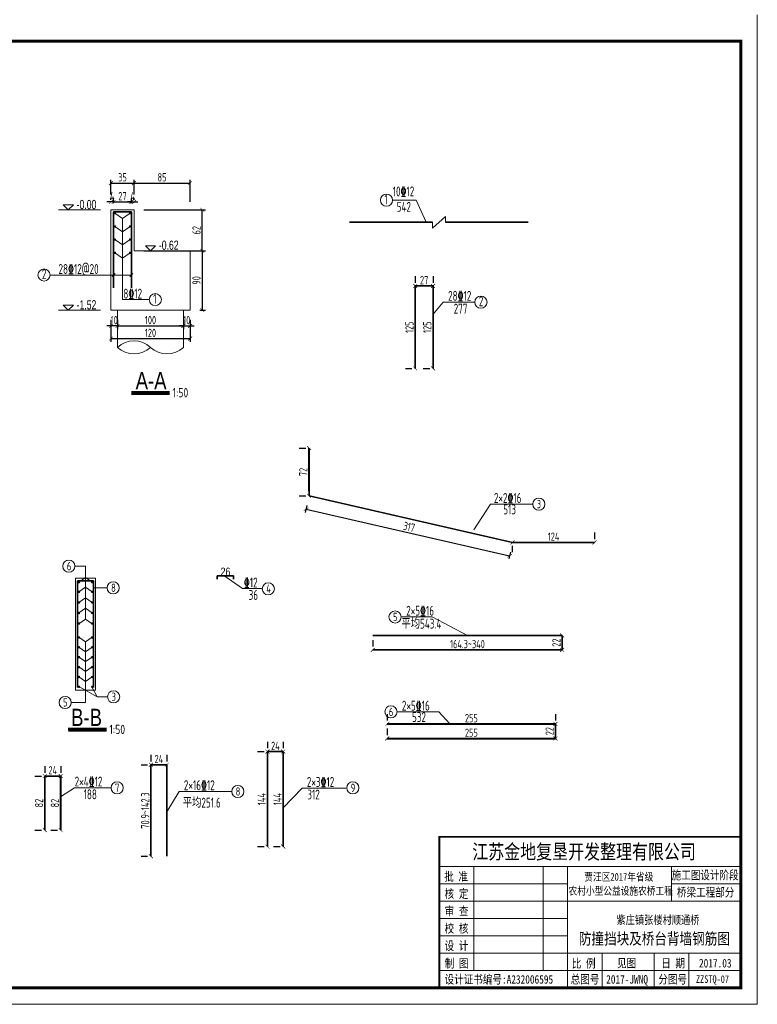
# Model space of a CAD drawing. Header units: inches. Extents: x 112594 to 193184, y 44995 to 116598.
# Tile 87 of 153: x 143729 to 145967, y 91336 to 94322. Entities that reach past the tile are written whole.
import ezdxf

# ---------------------------------------------------------------- set-up
doc = ezdxf.new("R2010")
doc.units = ezdxf.units.IN
doc.header["$MEASUREMENT"] = 0
doc.layers.get('0').update_dxf_attribs({"lineweight": 15})
for name, color, linetype, lineweight in [('0指引线', 4, 'Continuous', 18), ('0文字', 6, 'Continuous', 18), ('0标注', 6, 'Continuous', 18), ('0细实线', 1, 'Continuous', 15), ('0钢筋', 3, 'Continuous', 35), ('BM1', 7, 'Continuous', 15), ('标注', 7, 'Continuous', 18), ('粗线', 1, 'Continuous', 40)]:
    doc.layers.add(name, color=color, linetype=linetype, lineweight=lineweight)
for name, color, linetype in [('1', 7, 'Continuous'), ('TK', 7, 'Continuous'), ('配筋2', 2, 'Continuous')]:
    doc.layers.add(name, color=color, linetype=linetype)
doc.styles.add('hz-e', font='hztxt_e.shx', dxfattribs={"width": 0.75, "bigfont": 'hztxt.shx'})
doc.styles.add('HZTXT', font='tssdeng.shx', dxfattribs={"width": 0.75, "bigfont": 'hztxt.shx'})
doc.styles.add('TSSD_Dimension', font='Tssdeng.shx', dxfattribs={"width": 0.7, "bigfont": 'hztxt.shx'})
doc.styles.add('图框', font='SIMFANG.TTF', dxfattribs={"width": 0.8, "height": 4})
doc.dimstyles.new('3', dxfattribs={"dimtxt": 25, "dimasz": 12, "dimexe": 10, "dimexo": 30, "dimgap": 5, "dimtad": 1, "dimdec": 0, "dimzin": 0, "dimdsep": 46, "dimtxsty": 'HZTXT', "dimblk": 'ARCHTICK', "dimcen": 0, "dimclrt": 7, "dimazin": 2, "dimtfac": 1, "dimtdec": 0, "dimtix": 1, "dimtmove": 2, "dimatfit": 3, "dimfxl": 250, "dimtolj": 1, "dimtzin": 0, "dimarcsym": 0})

# ---------------------------------------------------------------- blocks, each defined once
blk = doc.blocks.new('g')
at = {"ltscale": 2}
for p, q in [((-15.4, 0), (-30.8, 15.3)), ((-30.8, 15.3), (0, 15.3)), ((0, 15.3), (-15.4, 0))]:
    blk.add_line(p, q, dxfattribs=at)
blk = doc.blocks.new('_ArchTick')
at = {"color": 0, "linetype": 'ByBlock', "const_width": 0.15}
blk.add_lwpolyline([(-0.5, -0.5), (0.5, 0.5)], dxfattribs=at)
blk = doc.blocks.new('*D1402')
at = {"color": 0, "lineweight": -2}
for p, q in [((144005.8, 93791.2), (144005.8, 93836.3)), ((144005.8, 93826.3), (144075.8, 93826.3)), ((144075.8, 93791.2), (144075.8, 93836.3))]:
    blk.add_line(p, q, dxfattribs=at)
at = {"color": 0, "lineweight": -2, "xscale": 12, "yscale": 12, "zscale": 12, "rotation": 180}
blk.add_blockref('_ArchTick', (144005.8, 93826.3), dxfattribs=at)
at = {"color": 0, "lineweight": -2, "xscale": 12, "yscale": 12, "zscale": 12}
blk.add_blockref('_ArchTick', (144075.8, 93826.3), dxfattribs=at)
at = {"color": 7, "insert": (144040.8, 93843.8), "char_height": 25, "attachment_point": 5, "style": 'HZTXT'}
blk.add_mtext('\\A1;35', dxfattribs=at)
blk = doc.blocks.new('*D1403')
at = {"color": 0, "lineweight": -2}
for p, q in [((144075.8, 93791.2), (144075.8, 93836.3)), ((144075.8, 93826.3), (144245.8, 93826.3)), ((144245.8, 93769.4), (144245.8, 93836.3))]:
    blk.add_line(p, q, dxfattribs=at)
at = {"color": 0, "lineweight": -2, "xscale": 12, "yscale": 12, "zscale": 12, "rotation": 180}
blk.add_blockref('_ArchTick', (144075.8, 93826.3), dxfattribs=at)
at = {"color": 0, "lineweight": -2, "xscale": 12, "yscale": 12, "zscale": 12}
blk.add_blockref('_ArchTick', (144245.8, 93826.3), dxfattribs=at)
at = {"color": 7, "insert": (144160.8, 93843.8), "char_height": 25, "attachment_point": 5, "style": 'HZTXT'}
blk.add_mtext('\\A1;85', dxfattribs=at)
blk = doc.blocks.new('*D1404')
at = {"color": 0, "lineweight": -2}
for p, q in [((144005.8, 93411.2), (144005.8, 93344.7)), ((144245.8, 93411.2), (144245.8, 93344.7)), ((144005.8, 93354.7), (144245.8, 93354.7))]:
    blk.add_line(p, q, dxfattribs=at)
at = {"color": 0, "lineweight": -2, "xscale": 12, "yscale": 12, "zscale": 12, "rotation": 180}
blk.add_blockref('_ArchTick', (144005.8, 93354.7), dxfattribs=at)
at = {"color": 0, "lineweight": -2, "xscale": 12, "yscale": 12, "zscale": 12}
blk.add_blockref('_ArchTick', (144245.8, 93354.7), dxfattribs=at)
at = {"color": 7, "insert": (144125.8, 93372.2), "char_height": 25, "attachment_point": 5, "style": 'HZTXT'}
blk.add_mtext('\\A1;120', dxfattribs=at)
blk = doc.blocks.new('gg')
at = {"layer": '粗线', "const_width": 1.2}
blk.add_lwpolyline([(0.6, 0, -1), (-0.6, 0, -1)], format="xyb", close=True, dxfattribs=at)
blk = doc.blocks.new('*D1405')
at = {"color": 0, "lineweight": -2}
for p, q in [((144013.8, 93765.2), (144013.8, 93779.1)), ((144013.8, 93769.1), (144067.8, 93769.1)), ((144067.8, 93765.2), (144067.8, 93779.1))]:
    blk.add_line(p, q, dxfattribs=at)
at = {"color": 0, "lineweight": -2, "xscale": 12, "yscale": 12, "zscale": 12, "rotation": 180}
blk.add_blockref('_ArchTick', (144013.8, 93769.1), dxfattribs=at)
at = {"color": 0, "lineweight": -2, "xscale": 12, "yscale": 12, "zscale": 12}
blk.add_blockref('_ArchTick', (144067.8, 93769.1), dxfattribs=at)
at = {"color": 7, "insert": (144040.8, 93786.6), "char_height": 25, "attachment_point": 5, "style": 'HZTXT'}
blk.add_mtext('\\A1;27', dxfattribs=at)
blk = doc.blocks.new('*D1406')
at = {"color": 0, "lineweight": -2}
for p, q in [((144067.8, 93769.1), (144055.8, 93769.1)), ((144067.8, 93765.2), (144067.8, 93779.1)), ((144067.8, 93769.1), (144075.8, 93769.1)), ((144075.8, 93775.2), (144075.8, 93779.1)), ((144075.8, 93769.1), (144087.8, 93769.1))]:
    blk.add_line(p, q, dxfattribs=at)
at = {"color": 0, "lineweight": -2, "xscale": 12, "yscale": 12, "zscale": 12}
blk.add_blockref('_ArchTick', (144067.8, 93769.1), dxfattribs=at)
at = {"color": 0, "lineweight": -2, "xscale": 12, "yscale": 12, "zscale": 12, "rotation": 180}
blk.add_blockref('_ArchTick', (144075.8, 93769.1), dxfattribs=at)
at = {"color": 7, "insert": (144071.8, 93786.6), "char_height": 25, "attachment_point": 5, "style": 'HZTXT'}
blk.add_mtext('\\A1;4', dxfattribs=at)
blk = doc.blocks.new('*D1407')
at = {"color": 0, "lineweight": -2}
for p, q in [((144275.8, 93621.2), (144292.8, 93621.2)), ((144282.8, 93621.2), (144282.8, 93441.2)), ((144275.8, 93441.2), (144292.8, 93441.2))]:
    blk.add_line(p, q, dxfattribs=at)
at = {"color": 0, "lineweight": -2, "xscale": 12, "yscale": 12, "zscale": 12}
for p, rotation in [((144282.8, 93621.2), 90), ((144282.8, 93441.2), 270)]:
    blk.add_blockref('_ArchTick', p, dxfattribs=dict(at, rotation=rotation))
at = {"color": 7, "insert": (144265.3, 93531.2), "char_height": 25, "attachment_point": 5, "rotation": 90, "style": 'HZTXT'}
blk.add_mtext('\\A1;90', dxfattribs=at)
blk = doc.blocks.new('*D1447')
at = {"color": 0, "lineweight": -2}
for p, q in [((144225.8, 93411.2), (144225.8, 93383.2)), ((144025.8, 93400.5), (144025.8, 93383.2)), ((144025.8, 93393.2), (144225.8, 93393.2))]:
    blk.add_line(p, q, dxfattribs=at)
at = {"color": 0, "lineweight": -2, "xscale": 12, "yscale": 12, "zscale": 12, "rotation": 180}
blk.add_blockref('_ArchTick', (144025.8, 93393.2), dxfattribs=at)
at = {"color": 0, "lineweight": -2, "xscale": 12, "yscale": 12, "zscale": 12}
blk.add_blockref('_ArchTick', (144225.8, 93393.2), dxfattribs=at)
at = {"color": 7, "insert": (144125.8, 93410.7), "char_height": 25, "attachment_point": 5, "style": 'HZTXT'}
blk.add_mtext('\\A1;100', dxfattribs=at)
blk = doc.blocks.new('*D1448')
at = {"color": 0, "lineweight": -2}
for p, q in [((144225.8, 93411.2), (144225.8, 93383.2)), ((144245.8, 93411.2), (144245.8, 93383.2)), ((144225.8, 93393.2), (144213.8, 93393.2)), ((144225.8, 93393.2), (144245.8, 93393.2)), ((144245.8, 93393.2), (144257.8, 93393.2))]:
    blk.add_line(p, q, dxfattribs=at)
at = {"color": 0, "lineweight": -2, "xscale": 12, "yscale": 12, "zscale": 12}
blk.add_blockref('_ArchTick', (144225.8, 93393.2), dxfattribs=at)
at = {"color": 0, "lineweight": -2, "xscale": 12, "yscale": 12, "zscale": 12, "rotation": 180}
blk.add_blockref('_ArchTick', (144245.8, 93393.2), dxfattribs=at)
at = {"color": 7, "insert": (144235.8, 93410.7), "char_height": 25, "attachment_point": 5, "style": 'HZTXT'}
blk.add_mtext('\\A1;10', dxfattribs=at)
blk = doc.blocks.new('*D1408')
at = {"color": 0, "lineweight": -2}
for p, q in [((144928.9, 93514.3), (144928.9, 93264.3)), ((144958.9, 93514.3), (144938.9, 93514.3)), ((144898.9, 93264.3), (144918.9, 93264.3))]:
    blk.add_line(p, q, dxfattribs=at)
at = {"color": 0, "lineweight": -2, "xscale": 12, "yscale": 12, "zscale": 12}
for p, rotation in [((144928.9, 93514.3), 90), ((144928.9, 93264.3), 270)]:
    blk.add_blockref('_ArchTick', p, dxfattribs=dict(at, rotation=rotation))
at = {"color": 7, "insert": (144911.4, 93389.3), "char_height": 25, "attachment_point": 5, "rotation": 90, "style": 'HZTXT'}
blk.add_mtext('\\A1;125', dxfattribs=at)
blk = doc.blocks.new('*D1409')
at = {"color": 0, "lineweight": -2}
for p, q in [((144952.9, 93514.3), (144972.9, 93514.3)), ((144982.9, 93514.3), (144982.9, 93264.3)), ((144952.9, 93264.3), (144972.9, 93264.3))]:
    blk.add_line(p, q, dxfattribs=at)
at = {"color": 0, "lineweight": -2, "xscale": 12, "yscale": 12, "zscale": 12}
for p, rotation in [((144982.9, 93514.3), 90), ((144982.9, 93264.3), 270)]:
    blk.add_blockref('_ArchTick', p, dxfattribs=dict(at, rotation=rotation))
at = {"color": 7, "insert": (144965.4, 93389.3), "char_height": 25, "attachment_point": 5, "rotation": 90, "style": 'HZTXT'}
blk.add_mtext('\\A1;125', dxfattribs=at)
blk = doc.blocks.new('*D1410')
at = {"color": 0, "lineweight": -2}
for p, q in [((144928.9, 93544.3), (144928.9, 93524.3)), ((144982.9, 93544.3), (144982.9, 93524.3)), ((144928.9, 93514.3), (144982.9, 93514.3))]:
    blk.add_line(p, q, dxfattribs=at)
at = {"color": 0, "lineweight": -2, "xscale": 12, "yscale": 12, "zscale": 12, "rotation": 180}
blk.add_blockref('_ArchTick', (144928.9, 93514.3), dxfattribs=at)
at = {"color": 0, "lineweight": -2, "xscale": 12, "yscale": 12, "zscale": 12}
blk.add_blockref('_ArchTick', (144982.9, 93514.3), dxfattribs=at)
at = {"color": 7, "insert": (144955.9, 93531.8), "char_height": 25, "attachment_point": 5, "style": 'HZTXT'}
blk.add_mtext('\\A1;27', dxfattribs=at)
blk = doc.blocks.new('*D1432')
at = {"color": 0, "lineweight": -2}
for p, q in [((145344.6, 92454.9), (145364.6, 92454.9)), ((145374.6, 92454.9), (145374.6, 92410.9)), ((145344.6, 92410.9), (145364.6, 92410.9))]:
    blk.add_line(p, q, dxfattribs=at)
at = {"color": 0, "lineweight": -2, "xscale": 12, "yscale": 12, "zscale": 12}
for p, rotation in [((145374.6, 92454.9), 90), ((145374.6, 92410.9), 270)]:
    blk.add_blockref('_ArchTick', p, dxfattribs=dict(at, rotation=rotation))
at = {"color": 7, "insert": (145357.1, 92432.9), "char_height": 25, "attachment_point": 5, "rotation": 90, "style": 'HZTXT'}
blk.add_mtext('\\A1;22', dxfattribs=at)
blk = doc.blocks.new('*D1433')
at = {"color": 0, "lineweight": -2}
for p, q in [((144799.9, 92440.9), (144799.9, 92420.9)), ((145374.6, 92440.9), (145374.6, 92420.9)), ((144799.9, 92410.9), (145374.6, 92410.9))]:
    blk.add_line(p, q, dxfattribs=at)
at = {"color": 0, "lineweight": -2, "xscale": 12, "yscale": 12, "zscale": 12, "rotation": 180}
blk.add_blockref('_ArchTick', (144799.9, 92410.9), dxfattribs=at)
at = {"color": 0, "lineweight": -2, "xscale": 12, "yscale": 12, "zscale": 12}
blk.add_blockref('_ArchTick', (145374.6, 92410.9), dxfattribs=at)
at = {"color": 7, "insert": (145087.3, 92428.4), "char_height": 25, "attachment_point": 5, "style": 'HZTXT'}
blk.add_mtext('\\A1;164.3~340', dxfattribs=at)
blk = doc.blocks.new('*D1434')
at = {"color": 0, "lineweight": -2}
for p, q in [((145324.2, 92186.5), (145344.2, 92186.5)), ((145354.2, 92186.5), (145354.2, 92142.5)), ((145324.2, 92142.5), (145344.2, 92142.5))]:
    blk.add_line(p, q, dxfattribs=at)
at = {"color": 0, "lineweight": -2, "xscale": 12, "yscale": 12, "zscale": 12}
for p, rotation in [((145354.2, 92186.5), 90), ((145354.2, 92142.5), 270)]:
    blk.add_blockref('_ArchTick', p, dxfattribs=dict(at, rotation=rotation))
at = {"color": 7, "insert": (145336.7, 92164.5), "char_height": 25, "attachment_point": 5, "rotation": 90, "style": 'HZTXT'}
blk.add_mtext('\\A1;22', dxfattribs=at)
blk = doc.blocks.new('*D1435')
at = {"color": 0, "lineweight": -2}
for p, q in [((144844.2, 92216.5), (144844.2, 92196.5)), ((145354.2, 92216.5), (145354.2, 92196.5)), ((144844.2, 92186.5), (145354.2, 92186.5))]:
    blk.add_line(p, q, dxfattribs=at)
at = {"color": 0, "lineweight": -2, "xscale": 12, "yscale": 12, "zscale": 12, "rotation": 180}
blk.add_blockref('_ArchTick', (144844.2, 92186.5), dxfattribs=at)
at = {"color": 0, "lineweight": -2, "xscale": 12, "yscale": 12, "zscale": 12}
blk.add_blockref('_ArchTick', (145354.2, 92186.5), dxfattribs=at)
at = {"color": 7, "insert": (145099.2, 92204), "char_height": 25, "attachment_point": 5, "style": 'HZTXT'}
blk.add_mtext('\\A1;255', dxfattribs=at)
blk = doc.blocks.new('*D1436')
at = {"color": 0, "lineweight": -2}
for p, q in [((144844.2, 92172.5), (144844.2, 92152.5)), ((145354.2, 92172.5), (145354.2, 92152.5)), ((144844.2, 92142.5), (145354.2, 92142.5))]:
    blk.add_line(p, q, dxfattribs=at)
at = {"color": 0, "lineweight": -2, "xscale": 12, "yscale": 12, "zscale": 12, "rotation": 180}
blk.add_blockref('_ArchTick', (144844.2, 92142.5), dxfattribs=at)
at = {"color": 0, "lineweight": -2, "xscale": 12, "yscale": 12, "zscale": 12}
blk.add_blockref('_ArchTick', (145354.2, 92142.5), dxfattribs=at)
at = {"color": 7, "insert": (145099.2, 92160), "char_height": 25, "attachment_point": 5, "style": 'HZTXT'}
blk.add_mtext('\\A1;255', dxfattribs=at)
blk = doc.blocks.new('*D1437')
at = {"color": 0, "lineweight": -2}
for p, q in [((143775.3, 92028.5), (143795.3, 92028.5)), ((143805.3, 92028.5), (143805.3, 91864.5)), ((143775.3, 91864.5), (143795.3, 91864.5))]:
    blk.add_line(p, q, dxfattribs=at)
at = {"color": 0, "lineweight": -2, "xscale": 12, "yscale": 12, "zscale": 12}
for p, rotation in [((143805.3, 92028.5), 90), ((143805.3, 91864.5), 270)]:
    blk.add_blockref('_ArchTick', p, dxfattribs=dict(at, rotation=rotation))
at = {"color": 7, "insert": (143787.8, 91946.5), "char_height": 25, "attachment_point": 5, "rotation": 90, "style": 'HZTXT'}
blk.add_mtext('\\A1;82', dxfattribs=at)
blk = doc.blocks.new('*D1438')
at = {"color": 0, "lineweight": -2}
for p, q in [((143823.3, 92028.5), (143843.3, 92028.5)), ((143853.3, 92028.5), (143853.3, 91864.5)), ((143823.3, 91864.5), (143843.3, 91864.5))]:
    blk.add_line(p, q, dxfattribs=at)
at = {"color": 0, "lineweight": -2, "xscale": 12, "yscale": 12, "zscale": 12}
for p, rotation in [((143853.3, 92028.5), 90), ((143853.3, 91864.5), 270)]:
    blk.add_blockref('_ArchTick', p, dxfattribs=dict(at, rotation=rotation))
at = {"color": 7, "insert": (143835.8, 91946.5), "char_height": 25, "attachment_point": 5, "rotation": 90, "style": 'HZTXT'}
blk.add_mtext('\\A1;82', dxfattribs=at)
blk = doc.blocks.new('*D1439')
at = {"color": 0, "lineweight": -2}
for p, q in [((143805.3, 92058.5), (143805.3, 92038.5)), ((143853.3, 92058.5), (143853.3, 92038.5)), ((143805.3, 92028.5), (143853.3, 92028.5))]:
    blk.add_line(p, q, dxfattribs=at)
at = {"color": 0, "lineweight": -2, "xscale": 12, "yscale": 12, "zscale": 12, "rotation": 180}
blk.add_blockref('_ArchTick', (143805.3, 92028.5), dxfattribs=at)
at = {"color": 0, "lineweight": -2, "xscale": 12, "yscale": 12, "zscale": 12}
blk.add_blockref('_ArchTick', (143853.3, 92028.5), dxfattribs=at)
at = {"color": 7, "insert": (143829.3, 92046), "char_height": 25, "attachment_point": 5, "style": 'HZTXT'}
blk.add_mtext('\\A1;24', dxfattribs=at)
blk = doc.blocks.new('*D1440')
at = {"color": 0, "lineweight": -2}
for p, q in [((144097.2, 92062.7), (144117.2, 92062.7)), ((144127.2, 92062.7), (144127.2, 91785.1)), ((144097.2, 91785.1), (144117.2, 91785.1))]:
    blk.add_line(p, q, dxfattribs=at)
at = {"color": 0, "lineweight": -2, "xscale": 12, "yscale": 12, "zscale": 12}
for p, rotation in [((144127.2, 92062.7), 90), ((144127.2, 91785.1), 270)]:
    blk.add_blockref('_ArchTick', p, dxfattribs=dict(at, rotation=rotation))
at = {"color": 7, "insert": (144109.7, 91923.9), "char_height": 25, "attachment_point": 5, "rotation": 90, "style": 'HZTXT'}
blk.add_mtext('\\A1;70.9~142.3', dxfattribs=at)
blk = doc.blocks.new('*D1441')
at = {"color": 0, "lineweight": -2}
for p, q in [((144127.2, 92092.7), (144127.2, 92072.7)), ((144175.2, 92092.7), (144175.2, 92072.7)), ((144127.2, 92062.7), (144175.2, 92062.7))]:
    blk.add_line(p, q, dxfattribs=at)
at = {"color": 0, "lineweight": -2, "xscale": 12, "yscale": 12, "zscale": 12, "rotation": 180}
blk.add_blockref('_ArchTick', (144127.2, 92062.7), dxfattribs=at)
at = {"color": 0, "lineweight": -2, "xscale": 12, "yscale": 12, "zscale": 12}
blk.add_blockref('_ArchTick', (144175.2, 92062.7), dxfattribs=at)
at = {"color": 7, "insert": (144151.2, 92080.2), "char_height": 25, "attachment_point": 5, "style": 'HZTXT'}
blk.add_mtext('\\A1;24', dxfattribs=at)
blk = doc.blocks.new('*D1442')
at = {"color": 0, "lineweight": -2}
for p, q in [((144480.7, 92132.6), (144480.7, 92112.6)), ((144528.7, 92132.6), (144528.7, 92112.6)), ((144480.7, 92102.6), (144528.7, 92102.6))]:
    blk.add_line(p, q, dxfattribs=at)
at = {"color": 0, "lineweight": -2, "xscale": 12, "yscale": 12, "zscale": 12, "rotation": 180}
blk.add_blockref('_ArchTick', (144480.7, 92102.6), dxfattribs=at)
at = {"color": 0, "lineweight": -2, "xscale": 12, "yscale": 12, "zscale": 12}
blk.add_blockref('_ArchTick', (144528.7, 92102.6), dxfattribs=at)
at = {"color": 7, "insert": (144504.7, 92120.1), "char_height": 25, "attachment_point": 5, "style": 'HZTXT'}
blk.add_mtext('\\A1;24', dxfattribs=at)
blk = doc.blocks.new('*D1443')
at = {"color": 0, "lineweight": -2}
for p, q in [((144450.7, 92102.6), (144470.7, 92102.6)), ((144480.7, 92102.6), (144480.7, 91814.6)), ((144450.7, 91814.6), (144470.7, 91814.6))]:
    blk.add_line(p, q, dxfattribs=at)
at = {"color": 0, "lineweight": -2, "xscale": 12, "yscale": 12, "zscale": 12}
for p, rotation in [((144480.7, 92102.6), 90), ((144480.7, 91814.6), 270)]:
    blk.add_blockref('_ArchTick', p, dxfattribs=dict(at, rotation=rotation))
at = {"color": 7, "insert": (144463.2, 91958.6), "char_height": 25, "attachment_point": 5, "rotation": 90, "style": 'HZTXT'}
blk.add_mtext('\\A1;144', dxfattribs=at)
blk = doc.blocks.new('*D1444')
at = {"color": 0, "lineweight": -2}
for p, q in [((144498.7, 92102.6), (144518.7, 92102.6)), ((144528.7, 91814.6), (144528.7, 92102.6)), ((144498.7, 91814.6), (144518.7, 91814.6))]:
    blk.add_line(p, q, dxfattribs=at)
at = {"color": 0, "lineweight": -2, "xscale": 12, "yscale": 12, "zscale": 12}
for p, rotation in [((144528.7, 92102.6), 90), ((144528.7, 91814.6), 270)]:
    blk.add_blockref('_ArchTick', p, dxfattribs=dict(at, rotation=rotation))
at = {"color": 7, "insert": (144511.2, 91958.6), "char_height": 25, "attachment_point": 5, "rotation": 90, "style": 'HZTXT'}
blk.add_mtext('\\A1;144', dxfattribs=at)
blk = doc.blocks.new('*D1449')
at = {"color": 0, "lineweight": -2}
for p, q in [((144576.8, 93022.8), (144596.8, 93022.8)), ((144606.8, 93022.8), (144606.8, 92878)), ((144576.8, 92878), (144596.8, 92878))]:
    blk.add_line(p, q, dxfattribs=at)
at = {"color": 0, "lineweight": -2, "xscale": 12, "yscale": 12, "zscale": 12}
for p, rotation in [((144606.8, 93022.8), 90), ((144606.8, 92878), 270)]:
    blk.add_blockref('_ArchTick', p, dxfattribs=dict(at, rotation=rotation))
at = {"color": 7, "insert": (144589.3, 92950.4), "char_height": 25, "attachment_point": 5, "rotation": 90, "style": 'HZTXT'}
blk.add_mtext('\\A1;72', dxfattribs=at)
blk = doc.blocks.new('*D1450')
at = {"color": 0, "lineweight": -2}
for p, q in [((144600.1, 92848.8), (144595.4, 92827.9)), ((144597.6, 92837.6), (145215.2, 92696.4)), ((145217.7, 92707.5), (145213, 92686.6))]:
    blk.add_line(p, q, dxfattribs=at)
at = {"color": 0, "lineweight": -2, "xscale": 12, "yscale": 12, "zscale": 12}
for p, rotation in [((144597.6, 92837.6), 167.1175330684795), ((145215.2, 92696.4), 347.1175330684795)]:
    blk.add_blockref('_ArchTick', p, dxfattribs=dict(at, rotation=rotation))
at = {"color": 7, "insert": (144910.3, 92784), "char_height": 25, "attachment_point": 5, "rotation": 347.1175, "style": 'HZTXT'}
blk.add_mtext('\\A1;317', dxfattribs=at)
blk = doc.blocks.new('*D1451')
at = {"color": 0, "lineweight": -2}
for p, q in [((145472.8, 92766.8), (145472.8, 92746.8)), ((145224.4, 92736.8), (145472.8, 92736.8)), ((145224.4, 92706.8), (145224.4, 92726.8))]:
    blk.add_line(p, q, dxfattribs=at)
at = {"color": 0, "lineweight": -2, "xscale": 12, "yscale": 12, "zscale": 12, "rotation": 180}
blk.add_blockref('_ArchTick', (145224.4, 92736.8), dxfattribs=at)
at = {"color": 0, "lineweight": -2, "xscale": 12, "yscale": 12, "zscale": 12}
blk.add_blockref('_ArchTick', (145472.8, 92736.8), dxfattribs=at)
at = {"color": 7, "insert": (145348.6, 92754.3), "char_height": 25, "attachment_point": 5, "style": 'HZTXT'}
blk.add_mtext('\\A1;124', dxfattribs=at)
blk = doc.blocks.new('*D1452')
at = {"color": 0, "lineweight": -2}
for p, q in [((144105.8, 93745.2), (144292.8, 93745.2)), ((144282.8, 93621.2), (144282.8, 93745.2)), ((144105.8, 93621.2), (144292.8, 93621.2))]:
    blk.add_line(p, q, dxfattribs=at)
at = {"color": 0, "lineweight": -2, "xscale": 12, "yscale": 12, "zscale": 12}
for p, rotation in [((144282.8, 93745.2), 90), ((144282.8, 93621.2), 270)]:
    blk.add_blockref('_ArchTick', p, dxfattribs=dict(at, rotation=rotation))
at = {"color": 7, "insert": (144265.3, 93683.2), "char_height": 25, "attachment_point": 5, "rotation": 90, "style": 'HZTXT'}
blk.add_mtext('\\A1;62', dxfattribs=at)
blk = doc.blocks.new('*D1445')
at = {"color": 0, "lineweight": -2}
for p, q in [((144005.8, 93769.1), (143993.8, 93769.1)), ((144005.8, 93775.2), (144005.8, 93779.1)), ((144013.8, 93769.1), (144005.8, 93769.1)), ((144013.8, 93765.2), (144013.8, 93779.1)), ((144013.8, 93769.1), (144025.8, 93769.1))]:
    blk.add_line(p, q, dxfattribs=at)
at = {"color": 0, "lineweight": -2, "xscale": 12, "yscale": 12, "zscale": 12}
blk.add_blockref('_ArchTick', (144005.8, 93769.1), dxfattribs=at)
at = {"color": 0, "lineweight": -2, "xscale": 12, "yscale": 12, "zscale": 12, "rotation": 180}
blk.add_blockref('_ArchTick', (144013.8, 93769.1), dxfattribs=at)
at = {"color": 7, "insert": (144009.8, 93786.6), "char_height": 25, "attachment_point": 5, "style": 'HZTXT'}
blk.add_mtext('\\A1;4', dxfattribs=at)
blk = doc.blocks.new('*D1446')
at = {"color": 0, "lineweight": -2}
for p, q in [((144005.8, 93411.2), (144005.8, 93383.2)), ((144025.8, 93411.2), (144025.8, 93383.2)), ((144005.8, 93393.2), (143993.8, 93393.2)), ((144025.8, 93393.2), (144005.8, 93393.2)), ((144025.8, 93393.2), (144037.8, 93393.2))]:
    blk.add_line(p, q, dxfattribs=at)
at = {"color": 0, "lineweight": -2, "xscale": 12, "yscale": 12, "zscale": 12}
blk.add_blockref('_ArchTick', (144005.8, 93393.2), dxfattribs=at)
at = {"color": 0, "lineweight": -2, "xscale": 12, "yscale": 12, "zscale": 12, "rotation": 180}
blk.add_blockref('_ArchTick', (144025.8, 93393.2), dxfattribs=at)
at = {"color": 7, "insert": (144015.8, 93410.7), "char_height": 25, "attachment_point": 5, "style": 'HZTXT'}
blk.add_mtext('\\A1;10', dxfattribs=at)

msp = doc.modelspace()

# ---------------------------------------------------------------- linework, layer by layer
for p, q in [((143847.14016, 93745.15066), (143973.83898, 93745.15066)), ((145020.42834, 93724.50189), (144981.12722, 93689.97477)), ((144981.12722, 93707.31757), (144981.12722, 93689.97477)), ((145020.42834, 93724.50189), (145020.42834, 93707.23833)), ((143847.14016, 93441.15066), (143973.83898, 93441.15066)), ((143845.25472, 91336.44678), (141723.84056, 91336.44678))]:
    msp.add_line(p, q)
at = {"lineweight": 60}
for p, q in [((144067.87723, 93191.46949), (144183.76179, 93191.46949)), ((143876.2829, 92170.49978), (143992.16746, 92170.49978))]:
    msp.add_line(p, q, dxfattribs=at)
for points in [[(144068.33424, 93185.28079), (144183.76179, 93185.28079)], [(143876.73991, 92164.31108), (143992.16746, 92164.31108)]]:
    msp.add_lwpolyline(points)
at = {"layer": '0指引线'}
for p, q in [((144860.28551, 93774.51716), (144932.20654, 93774.51716)), ((144860.28551, 93774.51716), (144932.20654, 93774.51716)), ((144932.20654, 93774.51716), (144961.94047, 93707.31757)), ((144932.20654, 93774.51716), (144961.94047, 93707.31757)), ((144017.77466, 93734.97381), (144040.81951, 93718.92002)), ((144063.86435, 93734.97381), (144040.81951, 93718.92002)), ((144040.81951, 93718.92002), (144040.81951, 93472.7889)), ((144017.77466, 93694.97381), (144040.81951, 93678.92002)), ((144063.86435, 93694.97381), (144040.81951, 93678.92002)), ((144017.77466, 93654.97381), (144040.81951, 93638.92002)), ((144063.86435, 93654.97381), (144040.81951, 93638.92002)), ((144017.77466, 93614.97381), (144040.81951, 93598.92002)), ((144063.86435, 93614.97381), (144040.81951, 93598.92002)), ((143821.27482, 93547.54764), (144067.81951, 93547.54764)), ((144009.24223, 93542.97036), (144018.39679, 93552.12492)), ((144063.24223, 93542.97036), (144072.39679, 93552.12492)), ((144121.89346, 93472.7889), (144040.81951, 93472.7889)), ((144982.87069, 93428.34194), (145014.00654, 93465.35783)), ((144982.87069, 93428.34194), (145014.00654, 93465.35783)), ((145014.00654, 93465.35783), (145076.61458, 93465.35783)), ((145014.00654, 93465.35783), (145109.78368, 93465.35783)), ((145156.88389, 92852.68855), (145106.51484, 92775.37305)), ((145156.88389, 92852.68855), (145285.25307, 92852.68855)), ((143908.64057, 92616.53631, 1.47774), (143928.80027, 92630.5802, 1.47774)), ((143948.95997, 92616.53631, 1.47774), (143928.80027, 92630.5802, 1.47774)), ((143908.64057, 92587.06822, 1.47774), (143928.80027, 92601.11212, 1.47774)), ((143948.95997, 92587.06822, 1.47774), (143928.80027, 92601.11212, 1.47774)), ((144404.44063, 92596.64303), (144464.7576, 92596.64303)), ((143908.64057, 92555.06822, 1.47774), (143928.80027, 92569.11212, 1.47774)), ((143948.95997, 92555.06822, 1.47774), (143928.80027, 92569.11212, 1.47774)), ((143908.64057, 92523.06822, 1.47774), (143928.80027, 92537.11212, 1.47774)), ((143948.95997, 92523.06822, 1.47774), (143928.80027, 92537.11212, 1.47774)), ((144886.10744, 92510.76032), (144980.02296, 92510.76032)), ((144980.02296, 92510.76032), (145087.25602, 92454.8574)), ((143908.64057, 92490.26136, 30), (143928.80027, 92504.30526, 30)), ((143948.95997, 92490.26136, 30), (143928.80027, 92504.30526, 30)), ((143908.64057, 92449.3252, 30), (143928.80027, 92435.2813, 30)), ((143948.95997, 92449.3252, 30), (143928.80027, 92435.2813, 30)), ((143908.64057, 92419.3252, 30), (143928.80027, 92405.2813, 30)), ((143948.95997, 92419.3252, 30), (143928.80027, 92405.2813, 30)), ((143908.64057, 92389.3252, 30), (143928.80027, 92375.2813, 30)), ((143948.95997, 92389.3252, 30), (143928.80027, 92375.2813, 30)), ((143908.64057, 92359.3252, 30), (143928.80027, 92345.2813, 30)), ((143948.95997, 92359.3252, 30), (143928.80027, 92345.2813, 30)), ((143908.64057, 92329.3252, 30), (143928.80027, 92315.2813, 30)), ((143948.95997, 92329.3252, 30), (143928.80027, 92315.2813, 30)), ((144873.63422, 92222.95419), (145000.98149, 92222.95419)), ((143895.72009, 91992.93789), (144006.05762, 91992.93789)), ((144213.00405, 91981.77845), (144372.08097, 91981.77845)), ((144585.99916, 91991.63223), (144718.48745, 91991.63223))]:
    msp.add_line(p, q, dxfattribs=at)
for centre in [(145303.67829, 92852.68855), (143878.28693, 92664.61386), (144012.65422, 92599.14688), (144483.18008, 92596.32518), (144867.68222, 92510.76032), (144013.92067, 92268.86712), (143866.83595, 92251.7146, 30), (144855.209, 92222.95419), (144024.48284, 91992.93789), (144739.36832, 91992.73619), (144390.50619, 91981.77845)]:
    msp.add_circle(centre, 18.42522, dxfattribs=at)
at = {"layer": '0标注'}
for p, q in [((143896.71215, 92664.61386), (143928.80027, 92664.61386)), ((143928.80027, 92664.61386, -4.85444), (143928.80027, 92504.30526, 30)), ((144348.39173, 92636.14975), (144404.44063, 92596.64303)), ((143952.80027, 92599.14688), (143994.229, 92599.14688)), ((143928.80027, 92435.2813, 30), (143928.80027, 92251.7146, 30)), ((143910.66812, 92298.96833), (143964.4672, 92268.86712)), ((143948.95997, 92297.16833), (143964.4672, 92268.86712)), ((143928.80027, 92251.7146, 30), (143885.26118, 92251.7146, 30)), ((143964.4672, 92268.86712), (143995.49545, 92268.86712)), ((145000.98149, 92222.95419), (145033.42167, 92186.45045)), ((143895.72009, 91992.93789), (143853.29583, 91965.48013)), ((144213.00405, 91981.77845), (144175.196, 91920.06953)), ((144585.99916, 91991.63223), (144528.67468, 91931.61513))]:
    msp.add_line(p, q, dxfattribs=at)
at = {"layer": '0细实线'}
for p, q in [((144005.81951, 93441.15066), (144005.81951, 93745.15066)), ((144075.81951, 93745.15066), (144005.81951, 93745.15066)), ((144075.81951, 93745.15066), (144075.81951, 93621.15066)), ((144075.81951, 93621.15066), (144245.81951, 93621.15066)), ((144245.81951, 93441.15066), (144245.81951, 93621.15066)), ((144005.81951, 93441.15066), (144245.81951, 93441.15066)), ((144025.81951, 93441.15066), (144025.81951, 93328.15993)), ((144225.81951, 93441.15066), (144225.81951, 93328.15993)), ((143898.80027, 92628.79328), (143958.80027, 92628.79328)), ((143898.80027, 92288.79328), (143898.80027, 92628.79328)), ((143958.80027, 92628.79328), (143958.80027, 92288.79328)), ((143958.80027, 92288.79328), (143898.80027, 92288.79328))]:
    msp.add_line(p, q, dxfattribs=at)
for centre, start, end in [((144075.81951, 93275.65993), 46.39718103, 133.60281897), ((144075.81951, 93380.65993), 226.39718103, 313.60281897), ((144175.81951, 93380.65993), 226.39718103, 313.60281897)]:
    msp.add_arc(centre, 72.5, start, end, dxfattribs=at)
at = {"layer": '0钢筋'}
for p, q in [((144013.81951, 93509.15066), (144013.81951, 93739.15066)), ((144013.81951, 93739.15066), (144067.81951, 93739.15066)), ((144067.81951, 93739.15066), (144067.81951, 93509.15066)), ((144729.86797, 93707.31757), (144981.12722, 93707.31757)), ((145020.42834, 93707.31757), (145271.86797, 93707.31757)), ((144928.87069, 93264.30531), (144928.87069, 93514.30531)), ((144928.87069, 93514.30531), (144982.87069, 93514.30531)), ((144982.87069, 93514.30531), (144982.87069, 93264.30531)), ((144606.83724, 93022.78199), (144606.83724, 92878.03118)), ((145224.43199, 92736.78199), (144606.83724, 92878.03118)), ((145224.43199, 92736.78199), (145472.83724, 92736.78199)), ((144327.8673, 92635.44373), (144377.8673, 92635.44373)), ((144327.8673, 92635.44373), (144327.8673, 92625.44373)), ((144377.8673, 92635.44373), (144377.8673, 92625.44373)), ((143904.80027, 92620.79328), (143952.80027, 92620.79328)), ((143904.80027, 92296.79328), (143904.80027, 92620.79328)), ((143952.80027, 92620.79328), (143952.80027, 92296.79328)), ((144799.87208, 92454.8574), (145374.63995, 92454.8574)), ((145374.63995, 92454.8574), (145374.63995, 92410.8574)), ((145374.63995, 92410.8574), (144799.79733, 92410.8574)), ((145354.1792, 92186.45045), (145354.1792, 92142.45045)), ((144480.67468, 92102.61513), (144528.67468, 92102.61513)), ((144480.67468, 92100.61513), (144480.67468, 91814.61513)), ((144528.67468, 92100.61513), (144528.67468, 91814.61513)), ((144127.196, 92062.74007), (144127.196, 91785.11093)), ((144127.196, 92062.74007), (144175.196, 92062.74007)), ((144175.196, 92062.74007), (144175.196, 91785.11093)), ((143805.29583, 92028.47184), (143805.29583, 91864.47184)), ((143805.29583, 92028.47184), (143853.29583, 92028.47184)), ((143853.29583, 92028.47184), (143853.29583, 91864.47184))]:
    msp.add_line(p, q, dxfattribs=at)
at = {"layer": '0钢筋', "lineweight": 40}
for p, q in [((144606.83724, 92893.4955), (144606.83724, 93022.78199)), ((144844.1792, 92186.45045), (145354.1792, 92186.45045)), ((144844.1792, 92142.45045), (145354.1792, 92142.45045))]:
    msp.add_line(p, q, dxfattribs=at)
at = {"layer": 'BM1', "linetype": 'Continuous'}
for p, q in [((145966.66888, 94336.74984), (145966.66888, 91336.44678)), ((145966.66888, 91336.44678), (141723.84056, 91336.44678))]:
    msp.add_line(p, q, dxfattribs=at)
at = {"layer": 'BM1', "color": 0, "linetype": 'Continuous'}
for p, q in [((145966.66888, 94306.44375), (145966.66888, 91336.44678)), ((145966.66888, 94306.44375), (145966.66888, 91336.44678)), ((145966.66888, 94306.44375), (145966.66888, 91336.44678)), ((145966.66888, 94306.44375), (145966.66888, 91336.44678)), ((145966.66888, 94306.44375), (145966.66888, 91336.44678)), ((145002.02939, 91844.51492), (145916.67399, 91844.51492)), ((145002.02939, 91844.51492), (145002.02939, 91386.44168)), ((145002.02939, 91386.44168), (145002.02939, 91844.51492)), ((145002.02939, 91754.40215), (145916.67399, 91754.40215)), ((145107.16095, 91439.00746), (145107.16095, 91754.40215)), ((145317.42408, 91754.40215), (145317.42408, 91439.00746)), ((145391.01617, 91754.40215), (145391.01617, 91386.44168)), ((145706.41086, 91649.27059), (145706.41086, 91754.40215)), ((145002.02939, 91701.83637), (145391.01617, 91701.83637)), ((145706.41086, 91701.83637), (145916.67399, 91701.83637)), ((145002.02939, 91649.27059), (145916.67399, 91649.27059)), ((145002.02939, 91596.70481), (145391.01617, 91596.70481)), ((145002.02939, 91544.13902), (145391.01617, 91544.13902)), ((145002.02939, 91491.57324), (145916.67399, 91491.57324)), ((145496.14773, 91491.57324), (145496.14773, 91386.44168)), ((145653.84508, 91491.57324), (145653.84508, 91386.44168)), ((145758.97664, 91491.57324), (145758.97664, 91439.00746)), ((145758.97664, 91386.44168), (145758.97664, 91491.57324)), ((145002.02939, 91439.00746), (145916.67399, 91439.00746))]:
    msp.add_line(p, q, dxfattribs=at)
at = {"layer": 'BM1', "color": 0, "linetype": 'Continuous', "const_width": 9.99898}
msp.add_lwpolyline([(141891.68466, 91386.44168), (141891.68466, 94256.44885), (145916.67399, 94256.44885), (145916.67399, 91386.44168)], close=True, dxfattribs=at)
at = {"layer": 'BM1', "color": 0, "linetype": 'Continuous', "const_width": 5.25658}
msp.add_lwpolyline([(145916.67399, 91844.51492), (145002.02939, 91844.51492), (145002.02939, 91386.44168)], dxfattribs=at)
at = {"layer": '标注', "color": 4}
for centre in [(144841.86028, 93774.51716), (143802.8496, 93547.54764), (144140.31868, 93472.7889), (145128.20891, 93465.35783)]:
    msp.add_circle(centre, 18.42522, dxfattribs=at)

# ---------------------------------------------------------------- block references
for p in [(143891.74702, 93745.15066), (144141.18395, 93621.15066), (143891.74702, 93441.15066)]:
    msp.add_blockref('g', p)
at = {"layer": '0钢筋', "yscale": 3, "zscale": 3}
for p, xscale in [((144017.77466, 93734.97381), 3), ((144063.86435, 93734.97381), -3), ((144017.77466, 93694.97381), 3), ((144063.86435, 93694.97381), -3), ((144017.77466, 93654.97381), 3), ((144063.86435, 93654.97381), -3), ((144017.77466, 93614.97381), 3), ((144063.86435, 93614.97381), -3), ((143908.86812, 92616.26136), 3), ((143948.95997, 92616.26136), 3), ((143908.86812, 92586.79328), 3), ((143948.95997, 92586.79328), 3), ((143908.86812, 92554.79328), 3), ((143948.95997, 92554.79328), 3), ((143908.86812, 92522.79328), 3), ((143948.95997, 92522.79328), 3), ((143908.86812, 92490.79328), 3), ((143948.95997, 92490.79328), 3), ((143908.86812, 92448.79328), 3), ((143948.95997, 92448.79328), 3), ((143908.86812, 92418.79328), 3), ((143948.95997, 92418.79328), 3), ((143908.86812, 92388.79328), 3), ((143948.95997, 92388.79328), 3), ((143908.86812, 92358.79328), 3), ((143948.95997, 92358.79328), 3), ((143908.86812, 92328.79328), 3), ((143948.95997, 92328.79328), 3), ((143908.86812, 92298.96833), 3), ((143948.95997, 92298.96833), 3)]:
    msp.add_blockref('gg', p, dxfattribs=dict(at, xscale=xscale))

# ---------------------------------------------------------------- texts
for s, height, style, width, p in [('-0.00', 28, 'hz-e', 0.7, (143901.82876, 93747.20928)), ('-0.62', 28, 'hz-e', 0.7, (144151.26569, 93623.88667)), ('-1.52', 28, 'hz-e', 0.7, (143901.82876, 93443.20928)), ('A-A', 52.5, 'hz-e', 0.8, (144080.79917, 93201.12803)), ('1:50', 28, 'HZTXT', 0.8, (144192.60128, 93176.83558)), ('B-B', 52.5, 'hz-e', 0.8, (143885.07051, 92180.15832)), ('1:50', 28, 'HZTXT', 0.8, (144001.00695, 92155.86587))]:
    msp.add_text(s, height=height, dxfattribs=dict(style=style, width=width)).set_placement(p)
at = {"layer": '0指引线', "style": 'HZTXT', "width": 0.8}
msp.add_text('3', height=25, dxfattribs=at).set_placement((145297.31285, 92840.26762))
at = {"layer": '0文字', "width": 0.8}
for s, style, p in [('6', 'HZTXT', (143871.92149, 92652.19293)), ('26', 'hz-e', (144338.43204, 92635.44373)), ('8', 'HZTXT', (144006.28879, 92586.72595)), ('4', 'HZTXT', (144476.81464, 92583.90425)), ('5', 'HZTXT', (144861.31678, 92498.33939)), ('3', 'HZTXT', (144007.55524, 92256.44619)), ('5', 'HZTXT', (143860.47052, 92239.29367, 30)), ('6', 'HZTXT', (144848.84356, 92210.53326)), ('7', 'HZTXT', (144018.11741, 91980.51696)), ('9', 'HZTXT', (144733.00289, 91980.31526)), ('8', 'HZTXT', (144384.14075, 91969.35751))]:
    msp.add_text(s, height=25, dxfattribs=dict(at, style=style)).set_placement(p)
at = {"layer": '1', "color": 7, "linetype": 'Continuous', "style": '图框', "width": 0.8}
for s, height, p in [('江苏金地复垦开发整理有限公司 ', 44.4121037, (145101.83696, 91777.00194)), ('批 准', 25.907061, (145016.74884, 91710.7348)), ('贾汪区2017年省级', 23.551873, (145441.72918, 91711.06913)), ('核 定', 25.907061, (145018.07168, 91658.44093)), ('农村小型公益设施农桥工程', 23.5518732, (145394.00664, 91668.46128)), ('审 查', 25.907061, (145018.07168, 91605.87515)), ('校 核', 25.907061, (145018.07168, 91553.30937)), ('设 计', 25.907061, (145018.07168, 91500.74359)), ('制 图', 25.907061, (145018.41265, 91447.45022)), ('比 例', 25.907061, (145403.83298, 91447.17234)), ('见图', 25.907061, (145541.15365, 91448.09453)), ('日 期', 25.907061, (145675.14413, 91448.09453)), ('2017.03', 25.907061, (145789.73546, 91448.09453)), ('设计证书编号:A232006595 ', 25.9070605, (145018.08829, 91398.97145)), ('总图号', 25.907061, (145400.42843, 91399.12487)), ('2017-JWNQ', 25.907061, (145508.17665, 91399.12487)), ('分图号', 25.907061, (145666.43473, 91399.12487))]:
    msp.add_text(s, height=height, dxfattribs=at).set_placement(p)
at = {"layer": '1', "color": 7, "linetype": 'Continuous', "char_height": 25.907061, "width": 215.1817481, "attachment_point": 5, "style": '图框'}
for s, insert in [('施工图设计阶段', (145808.41392, 91726.58558)), ('桥梁工程部分', (145809.93283, 91674.49709))]:
    msp.add_mtext(s, dxfattribs=dict(at, insert=insert))
at = {"layer": 'BM1', "color": 0, "linetype": 'Continuous', "style": '图框', "width": 0.8}
msp.add_text('ZZSTQ-07', height=23, dxfattribs=at).set_placement((145780.54041, 91401.34637))
at = {"layer": 'TK', "lineweight": 0, "style": '图框', "width": 0.8}
for s, height, p in [('紫庄镇张楼村顺通桥', 24.993844, (145539.34924, 91579.7167)), ('防撞挡块及桥台背墙钢筋图', 34.9913812, (145425.3005, 91518.06114))]:
    msp.add_text(s, height=height, dxfattribs=at).set_placement(p)
at = {"layer": '标注', "color": 4, "style": 'HZTXT', "width": 0.7}
for s, p in [('1', (144835.49485, 93762.09623)), ('1', (144835.49485, 93762.09623)), ('542', (144872.66814, 93739.23298)), ('542', (144872.66814, 93739.23298)), ('2', (143796.48416, 93535.12671)), ('1', (144133.95324, 93460.36796)), ('2', (145121.84347, 93452.9369)), ('277', (145045.54275, 93430.4396))]:
    msp.add_text(s, height=30, dxfattribs=at).set_placement(p)
at = {"layer": '配筋2', "color": 2, "style": 'TSSD_Dimension', "width": 0.7}
for s, p in [('10%%13212', (144860.5709, 93785.87031)), ('28%%13212@20', (143846.76065, 93550.75755)), ('8%%13212', (144043.53031, 93475.99881)), ('28%%13212', (145028.64418, 93469.24555)), ('2×2%%13216', (145167.71207, 92856.57627)), ('513', (145195.84572, 92821.77939)), ('%%13212', (144409.10269, 92600.2129)), ('36', (144423.50713, 92562.55275)), ('2×5%%13216', (144901.52968, 92514.64804)), ('平均543.4', (144886.82204, 92475.51916)), ('2×5%%13216', (144888.53618, 92226.84192)), ('532', (144919.1284, 92192.13108)), ('2×4%%13212', (143895.78034, 91996.82562)), ('2×16%%13212', (144227.07162, 91985.66617)), ('2×3%%13212', (144600.20881, 91995.51995)), ('188', (143922.99598, 91958.09137)), ('312', (144601.52323, 91957.47704)), ('平均251.6', (144223.58901, 91932.85294))]:
    msp.add_text(s, height=30, rotation=0.00001699, dxfattribs=at).set_placement(p)

# ---------------------------------------------------------------- dimensions: what is measured, and where the dimension line sits
for base, p1, p2, picture, middle in [((144075.81951, 93826.26642), (144005.81951, 93761.15066), (144075.81951, 93761.15066), '*D1402', (144040.81951, 93843.76642)), ((144245.81951, 93826.26642), (144075.81951, 93761.15066), (144245.81951, 93739.37101), '*D1403', (144160.81951, 93843.76642)), ((144067.81951, 93769.0821), (144013.81951, 93735.15066), (144067.81951, 93735.15066), '*D1405', (144040.81951, 93786.5821)), ((144075.81951, 93769.0821), (144067.81951, 93735.15066), (144075.81951, 93745.15066), '*D1406', (144071.81951, 93786.5821)), ((144982.87069, 93514.30531), (144928.87069, 93514.30531), (144982.87069, 93514.30531), '*D1410', (144955.87069, 93531.80531)), ((144245.81951, 93354.70908), (144005.81951, 93441.15066), (144245.81951, 93441.15066), '*D1404', (144125.81951, 93372.20908)), ((144225.81951, 93393.2368), (144025.81951, 93430.48236), (144225.81951, 93441.15066), '*D1447', (144125.81951, 93410.7368)), ((144245.81951, 93393.2368), (144225.81951, 93441.15066), (144245.81951, 93441.15066), '*D1448', (144235.81951, 93410.7368)), ((145354.1792, 92186.45045), (144844.1792, 92186.45045), (145354.1792, 92186.45045), '*D1435', (145099.1792, 92203.95045)), ((145354.1792, 92142.45045), (144844.1792, 92142.45045), (145354.1792, 92142.45045), '*D1436', (145099.1792, 92159.95045)), ((144528.67468, 92102.61513), (144480.67468, 92102.61513), (144528.67468, 92102.61513), '*D1442', (144504.67468, 92120.11513)), ((144175.196, 92062.74007), (144127.196, 92062.74007), (144175.196, 92062.74007), '*D1441', (144151.196, 92080.24007)), ((143853.29583, 92028.47184), (143805.29583, 92028.47184), (143853.29583, 92028.47184), '*D1439', (143829.29583, 92045.97184))]:
    dim = msp.add_linear_dim(base=base, p1=p1, p2=p2, dimstyle='3', override={"dimlfac": 0.5})
    dim.commit()
    dim.dimension.update_dxf_attribs({"geometry": picture, "text_midpoint": middle})
for base, p1, p2, angle, picture, middle in [((144005.81951, 93769.0821), (144013.81951, 93735.15066), (144005.81951, 93745.15066), 180, '*D1445', (144009.81951, 93786.5821)), ((144282.80809, 93745.15066), (144075.81951, 93621.15066), (144075.81951, 93745.15066), 90, '*D1452', (144265.30809, 93683.15066)), ((144282.80809, 93441.15066), (144245.81951, 93621.15066), (144245.81951, 93441.15066), 90, '*D1407', (144265.30809, 93531.15066)), ((144928.87069, 93264.30531), (144928.87069, 93514.30531), (144928.87069, 93264.30531), 90, '*D1408', (144911.37069, 93389.30531)), ((144982.87069, 93264.30531), (144982.87069, 93514.30531), (144982.87069, 93264.30531), 90, '*D1409', (144965.37069, 93389.30531)), ((144005.81951, 93393.2368), (144025.81951, 93441.15066), (144005.81951, 93441.15066), 180, '*D1446', (144015.81951, 93410.7368)), ((145374.63995, 92410.8574), (145374.63995, 92454.8574), (145374.63995, 92410.8574), 90, '*D1432', (145357.13995, 92432.8574)), ((145354.1792, 92142.45045), (145354.1792, 92186.45045), (145354.1792, 92142.45045), 90, '*D1434', (145336.6792, 92164.45045)), ((144480.67468, 91814.61513), (144480.67468, 92102.61513), (144480.67468, 91814.61513), 90, '*D1443', (144463.17468, 91958.61513)), ((144528.67468, 92102.61513), (144528.67468, 91814.61513), (144528.67468, 92102.61513), 90, '*D1444', (144511.17468, 91958.61513)), ((143805.29583, 91864.47184), (143805.29583, 92028.47184), (143805.29583, 91864.47184), 90, '*D1437', (143787.79583, 91946.47184)), ((143853.29583, 91864.47184), (143853.29583, 92028.47184), (143853.29583, 91864.47184), 90, '*D1438', (143835.79583, 91946.47184))]:
    dim = msp.add_linear_dim(base=base, p1=p1, p2=p2, angle=angle, dimstyle='3', override={"dimlfac": 0.5})
    dim.commit()
    dim.dimension.update_dxf_attribs({"geometry": picture, "text_midpoint": middle})
for p1, p2, distance, picture, middle in [((144606.83724, 93022.78199), (144606.83724, 92878.03118), 0, '*D1449', (144589.33724, 92950.40658)), ((144606.83724, 92878.03118), (145224.43199, 92736.78199), -41.46904, '*D1450', (144910.29067, 92784.04086)), ((145224.43199, 92736.78199), (145472.83724, 92736.78199), 0, '*D1451', (145348.63461, 92754.28199))]:
    dim = msp.add_aligned_dim(p1=p1, p2=p2, distance=distance, dimstyle='3', override={"dimlfac": 0.5})
    dim.commit()
    dim.dimension.update_dxf_attribs({"geometry": picture, "text_midpoint": middle})
dim = msp.add_linear_dim(base=(145374.63995, 92410.8574), p1=(144799.87208, 92410.8574), p2=(145374.63995, 92410.8574), text='164.3~340', dimstyle='3', override={"dimlfac": 0.5})
dim.commit()
dim.dimension.update_dxf_attribs({"geometry": '*D1433', "text_midpoint": (145087.25602, 92428.3574)})
dim = msp.add_linear_dim(base=(144127.196, 91785.11093), p1=(144127.196, 92062.74007), p2=(144127.196, 91785.11093), angle=90, text='70.9~142.3', dimstyle='3', override={"dimlfac": 0.5})
dim.commit()
dim.dimension.update_dxf_attribs({"geometry": '*D1440', "text_midpoint": (144109.696, 91923.9255)})

doc.saveas('drawing.dxf')
